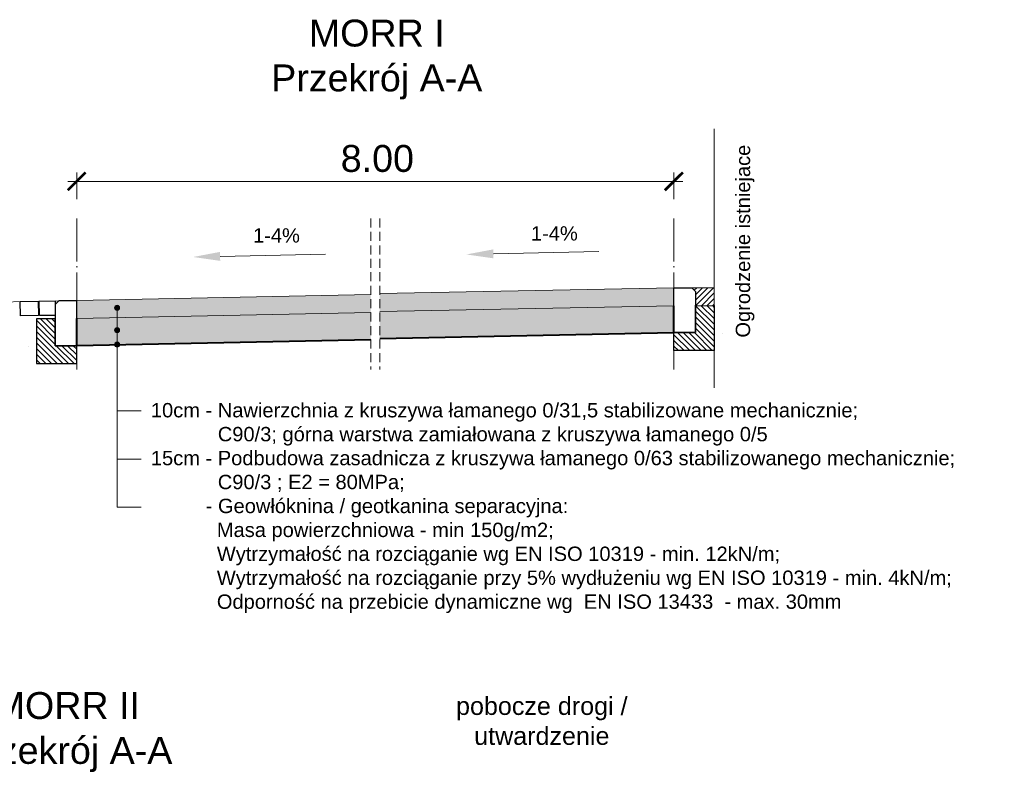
# Model space of a CAD drawing. Header units: millimetres. Extents: x -32728 to 16036, y -21222 to 1675.
# Tile 53 of 58: x 12318 to 12866, y 669 to 1089. Entities that reach past the tile are written whole.
import ezdxf

# ---------------------------------------------------------------- set-up
doc = ezdxf.new("R2010")
doc.units = ezdxf.units.MM
doc.linetypes.add('ACAD_ISO04W100', pattern=[30, 24, -3, 0, -3])
doc.linetypes.add('DASHED', pattern=[0.75, 0.5, -0.25])
for name, color, linetype, lineweight in [('7 przekroj kostka betonowa szara', 252, 'Continuous', 30), ('7 przekroj kraweznik opornik betonowy', 5, 'Continuous', 30), ('7 przekroj lawa betonowa', 250, 'Continuous', 30), ('7 przekroj niweleta', 250, 'Continuous', 9), ('7 przekroj osie', 22, 'ACAD_ISO04W100', 15), ('7 przekroj przerywana1', 250, 'DASHED', 9), ('7 przekroj wymiary', 250, 'Continuous', 9)]:
    doc.layers.add(name, color=color, linetype=linetype, lineweight=lineweight)
doc.styles.add('Arial10', font='arial.ttf', dxfattribs={"height": 10})
doc.styles.add('Arial15', font='arial.ttf', dxfattribs={"height": 15})
doc.styles.add('ARIAL2.5', font='arial.ttf', dxfattribs={"height": 2.5})
doc.dimstyles.new('normalne', dxfattribs={"dimtxt": 15, "dimasz": 10, "dimexe": 5, "dimexo": 0.0625, "dimgap": 5, "dimtad": 1, "dimlfac": 0.01, "dimzin": 0, "dimdsep": 46, "dimtxsty": 'Arial15', "dimblk": 'ARCHTICK', "dimcen": 15, "dimdle": 5, "dimadec": 0, "dimazin": 0, "dimtfac": 1, "dimtofl": 0, "dimtmove": 0, "dimatfit": 3, "dimfxl": 10, "dimfxlon": 1, "dimtolj": 1, "dimtzin": 0, "dimlwd": -1, "dimlwe": 0, "dimarcsym": 0})

# ---------------------------------------------------------------- blocks, each defined once
blk = doc.blocks.new('_ArchTick')
at = {"color": 0, "linetype": 'ByBlock', "const_width": 0.15}
blk.add_lwpolyline([(-0.5, -0.5), (0.5, 0.5)], dxfattribs=at)
blk = doc.blocks.new('*D260')
at = {"layer": '7 przekroj wymiary', "color": 0, "lineweight": 0}
for p, q in [((12349.64, 989.23), (12349.64, 1004.23)), ((12682.16, 989.23), (12682.16, 1004.23))]:
    blk.add_line(p, q, dxfattribs=at)
at = {"layer": '7 przekroj wymiary', "color": 0}
blk.add_line((12687.16, 999.23), (12344.64, 999.23), dxfattribs=at)
at = {"layer": 'Defpoints', "color": 0}
for p in [(12349.64, 999.23), (12349.64, 922.94), (12682.16, 897.65)]:
    blk.add_point(p, dxfattribs=at)
at = {"layer": '7 przekroj wymiary', "color": 0, "xscale": 10, "yscale": 10, "zscale": 10, "rotation": 180}
blk.add_blockref('_ArchTick', (12349.64, 999.23), dxfattribs=at)
at = {"layer": '7 przekroj wymiary', "color": 0, "xscale": 10, "yscale": 10, "zscale": 10}
blk.add_blockref('_ArchTick', (12682.16, 999.23), dxfattribs=at)
at = {"layer": '7 przekroj wymiary', "color": 0, "insert": (12517.05, 1011.89), "char_height": 15, "attachment_point": 5, "style": 'Arial15'}
blk.add_mtext('\\A1;8.00', dxfattribs=at)

msp = doc.modelspace()

# ---------------------------------------------------------------- hatches: boundary and pattern name
at = {"layer": '7 przekroj wymiary'}
h = msp.add_hatch(dxfattribs=at)
h.set_pattern_fill('GRAVEL', color=256, scale=0.2, style=0)
h.set_pattern_definition([(228.0127875, (-5476978.5841, -5764969.5241), (-40.640000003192, -45.719999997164), [0.68344288, -67.660967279]), (184.969741, (-5476979.0413, -5764970.0321), (60.959999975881, 5.080000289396), [1.17280944, -116.108097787]), (132.5104471, (-5476980.2097, -5764970.1337), (50.800000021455, -55.879999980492), [0.82696304, -81.8694455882]), (267.273689, (-5476982.1909, -5764971.4037), (5.0800000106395, 101.599999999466), [1.06800904, -105.7328748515]), (292.83365418, (-5476982.2417, -5764972.4705), (-25.400000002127, 60.959999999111), [1.0472674, -103.6796154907]), (357.273689, (-5476981.8353, -5764973.4357), (-101.599999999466, 5.0800000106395), [1.06800904, -105.7328748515]), (37.69424047, (-5476980.7685, -5764973.4865), (-66.0399999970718, -50.800000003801), [1.41238732, -139.8262306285]), (72.25532837, (-5476979.6509, -5764972.6229), (35.5600000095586, 111.7599999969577), [1.33343904, -132.0105132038]), (121.42956562, (-5476979.2445, -5764971.3529), (-40.640000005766, 66.039999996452), [1.071626, -106.0910913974]), (175.2363583, (-5476979.8033, -5764970.4385), (55.8799999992, -5.080000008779), [1.22342656, -59.9478739]), (222.3974378, (-5476981.0225, -5764970.3369), (-60.9599999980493, -55.880000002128), [1.58215584, -156.6335450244]), (138.81407483, (-5476977.1617, -5764971.4545), (-35.559999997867, 30.480000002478), [0.54000908, -53.4611316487]), (171.4692344, (-5476977.5681, -5764971.0989), (66.040000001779, -10.159999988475), [1.02736396, -101.709277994]), (225, (-5476978.584, -5764970.9465), (-7e-16, -5.08), [0.71841868, -6.465786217]), (203.19859051, (-5476978.9397, -5764970.3369), (25.40000000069, 10.15999999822), [0.38688264, -38.3012447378]), (291.80140949, (-5476979.2953, -5764970.4893), (-5.08000000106, 15.23999999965), [0.54713124, -26.80950598]), (30.96375653, (-5476979.0921, -5764970.9973), (15.24000000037, 10.15999999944), [0.88863932, -28.7325963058]), (161.56505118, (-5476978.3301, -5764970.5401), (10.16000000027, -5.07999999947), [0.64257428, -15.4217962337]), (16.389540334, (-5476982.2417, -5764970.4893), (50.8, 15.24), [0.900176, -89.117653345]), (70.34617594, (-5476981.3781, -5764970.2353), (-20.320000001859, -55.879999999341), [0.75519788, -74.7644313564]), (293.19859051, (-5476978.3301, -5764969.5241), (-10.159999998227, 25.40000000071), [0.7737602, -37.9143671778]), (343.61045967, (-5476978.0253, -5764970.2353), (-50.800000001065, 15.239999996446), [0.900176, -89.117653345]), (339.44395478, (-5476982.2417, -5764973.6389), (-25.4, 10.16), [0.8680704, -42.5354686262]), (294.7751406, (-5476981.4289, -5764973.9437), (-25.400000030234, 55.879999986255), [0.72734424, -72.0071867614]), (66.80140949, (-5476978.2793, -5764974.6041), (10.159999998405, 25.40000000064), [0.7737602, -37.9143671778]), (17.35402464, (-5476977.9745, -5764973.8929), (-66.039999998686, -20.320000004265), [0.85156548, -84.3047519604]), (69.44395478, (-5476980.7685, -5764974.6041), (-10.160000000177, -25.39999999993), [0.4340352, -42.9695038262]), (101.309932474, (-5476978.5841, -5764974.6041), (-5.08, 20.32), [0.2590292, -25.643989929]), (165.963756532, (-5476978.6349, -5764974.3501), (15.24, -5.08), [1.0472674, -19.898109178]), (186.00900596, (-5476979.6509, -5764974.0961), (50.799999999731, 5.080000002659), [0.970534, -96.0827297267]), (303.69006753, (-5476979.0921, -5764971.4545), (-5.0800000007, 10.15999999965), [0.73264776, -17.5835527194]), (353.15722659, (-5476978.6857, -5764972.0641), (86.3600000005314, -10.159999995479), [1.27911352, -126.63201813]), (60.9453959, (-5476977.4157, -5764972.2165), (-20.32000000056, -35.55999999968), [0.52301648, -51.7787846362]), (90, (-5476977.1617, -5764971.7593), (-5.08, 5.08), [0.3048, -4.7752]), (120.25643716, (-5476979.7525, -5764973.9437), (20.319999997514, -35.56000000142), [0.70573392, -69.8678815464]), (48.0127875, (-5476980.1081, -5764973.3341), (40.64000000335, 45.71999999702), [1.36688576, -66.977524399]), (0, (-5476979.1937, -5764972.318), (5.08, 5.08), [1.3208, -3.7592]), (325.3048465, (-5476977.8729, -5764972.3181), (50.800000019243, -35.559999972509), [0.80321912, -79.5186334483]), (254.0546041, (-5476977.2125, -5764972.7753), (-5.079999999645, -20.32000000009), [0.73965816, -36.2433000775]), (207.64597536, (-5476977.4157, -5764973.4865), (-96.5200000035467, -50.7999999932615), [1.2042902, -119.224928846]), (175.42607874, (-5476978.4825, -5764974.0453), (-66.0399999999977, 5.079999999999), [1.27405892, -126.1316929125])])
h.paths.add_polyline_path([(12682.159, 929.932), (12682.159, 939.932), (12518.4, 936.657), (12518.4, 926.657)])
h = msp.add_hatch(dxfattribs=at)
h.set_pattern_fill('ANSI31', color=256, scale=0.7, style=0)
h.set_pattern_definition([(-315, (27671.0827, 4132.7043), (1.57154482, -1.57154482), [])])
h.paths.add_polyline_path([(12692.159, 939.932), (12704.612, 939.932), (12704.612, 929.997), (12695.366, 929.94), (12694.159, 930.031), (12694.159, 937.932)])
h = msp.add_hatch(dxfattribs=at)
h.set_pattern_fill('GRAVEL', color=256, scale=0.2, style=0)
h.set_pattern_definition([(228.0127875, (-5477147.3426, -5764973.3261), (-40.640000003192, -45.719999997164), [0.68344288, -67.660967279]), (184.969741, (-5477147.79979, -5764973.8341), (60.959999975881, 5.080000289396), [1.17280944, -116.108097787]), (132.5104471, (-5477148.9682, -5764973.9357), (50.800000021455, -55.879999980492), [0.82696304, -81.8694455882]), (267.273689, (-5477150.9494, -5764975.2057), (5.0800000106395, 101.599999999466), [1.06800904, -105.7328748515]), (292.83365418, (-5477151.0002, -5764976.2725), (-25.400000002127, 60.959999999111), [1.0472674, -103.6796154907]), (357.273689, (-5477150.5938, -5764977.2377), (-101.599999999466, 5.0800000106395), [1.06800904, -105.7328748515]), (37.69424047, (-5477149.52699, -5764977.28849), (-66.0399999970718, -50.800000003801), [1.41238732, -139.8262306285]), (72.25532837, (-5477148.40939, -5764976.42489), (35.5600000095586, 111.7599999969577), [1.33343904, -132.0105132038]), (121.42956562, (-5477148.003, -5764975.1549), (-40.640000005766, 66.039999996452), [1.071626, -106.0910913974]), (175.2363583, (-5477148.5618, -5764974.2405), (55.8799999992, -5.080000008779), [1.22342656, -59.9478739]), (222.3974378, (-5477149.78099, -5764974.13889), (-60.9599999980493, -55.880000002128), [1.58215584, -156.6335450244]), (138.81407483, (-5477145.9202, -5764975.2565), (-35.559999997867, 30.480000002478), [0.54000908, -53.4611316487]), (171.4692344, (-5477146.3266, -5764974.9009), (66.040000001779, -10.159999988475), [1.02736396, -101.709277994]), (225, (-5477147.3426, -5764974.7485), (-7e-16, -5.08), [0.71841868, -6.465786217]), (203.19859051, (-5477147.6982, -5764974.1389), (25.40000000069, 10.15999999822), [0.38688264, -38.3012447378]), (291.80140949, (-5477148.0538, -5764974.2913), (-5.08000000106, 15.23999999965), [0.54713124, -26.80950598]), (30.96375653, (-5477147.8506, -5764974.7993), (15.24000000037, 10.15999999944), [0.88863932, -28.7325963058]), (161.56505118, (-5477147.0886, -5764974.3421), (10.16000000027, -5.07999999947), [0.64257428, -15.4217962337]), (16.389540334, (-5477151.0002, -5764974.2913), (50.8, 15.24), [0.900176, -89.117653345]), (70.34617594, (-5477150.1366, -5764974.0373), (-20.320000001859, -55.879999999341), [0.75519788, -74.7644313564]), (293.19859051, (-5477147.0886, -5764973.3261), (-10.159999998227, 25.40000000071), [0.7737602, -37.9143671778]), (343.61045967, (-5477146.7838, -5764974.0373), (-50.800000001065, 15.239999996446), [0.900176, -89.117653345]), (339.44395478, (-5477151.0002, -5764977.4409), (-25.4, 10.16), [0.8680704, -42.5354686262]), (294.7751406, (-5477150.1874, -5764977.7457), (-25.400000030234, 55.879999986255), [0.72734424, -72.0071867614]), (66.80140949, (-5477147.0378, -5764978.4061), (10.159999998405, 25.40000000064), [0.7737602, -37.9143671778]), (17.35402464, (-5477146.733, -5764977.6949), (-66.039999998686, -20.320000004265), [0.85156548, -84.3047519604]), (69.44395478, (-5477149.527, -5764978.4061), (-10.160000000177, -25.39999999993), [0.4340352, -42.9695038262]), (101.309932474, (-5477147.3426, -5764978.4061), (-5.08, 20.32), [0.2590292, -25.643989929]), (165.963756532, (-5477147.3934, -5764978.1521), (15.24, -5.08), [1.0472674, -19.898109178]), (186.00900596, (-5477148.4094, -5764977.8981), (50.799999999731, 5.080000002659), [0.970534, -96.0827297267]), (303.69006753, (-5477147.8506, -5764975.2565), (-5.0800000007, 10.15999999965), [0.73264776, -17.5835527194]), (353.15722659, (-5477147.44419, -5764975.8661), (86.3600000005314, -10.159999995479), [1.27911352, -126.63201813]), (60.9453959, (-5477146.1742, -5764976.0185), (-20.32000000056, -35.55999999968), [0.52301648, -51.7787846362]), (90, (-5477145.92, -5764975.5613), (-5.08, 5.08), [0.3048, -4.7752]), (120.25643716, (-5477148.511, -5764977.7457), (20.319999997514, -35.56000000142), [0.70573392, -69.8678815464]), (48.0127875, (-5477148.8666, -5764977.1361), (40.64000000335, 45.71999999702), [1.36688576, -66.977524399]), (0, (-5477147.952, -5764976.12), (5.08, 5.08), [1.3208, -3.7592]), (325.3048465, (-5477146.6314, -5764976.1201), (50.800000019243, -35.559999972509), [0.80321912, -79.5186334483]), (254.0546041, (-5477145.971, -5764976.5773), (-5.079999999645, -20.32000000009), [0.73965816, -36.2433000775]), (207.64597536, (-5477146.17419, -5764977.2885), (-96.5200000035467, -50.7999999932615), [1.2042902, -119.224928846]), (175.42607874, (-5477147.24099, -5764977.8473), (-66.0399999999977, 5.079999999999), [1.27405892, -126.1316929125])])
h.paths.add_polyline_path([(12513.4, 926.13), (12513.4, 936.13), (12349.642, 932.855), (12349.642, 922.855)])
for points in [[(12373.511, 928.775, 1), (12370.711, 928.775, 1)], [(12373.511, 928.775, 1), (12370.711, 928.775, 1)], [(12373.511, 916.293, 1), (12370.711, 916.293, 1)], [(12373.511, 916.293, 1), (12370.711, 916.293, 1)], [(12373.511, 908.278, 1), (12370.711, 908.278, 1)], [(12373.511, 908.278, 1), (12370.711, 908.278, 1)]]:
    msp.add_hatch(color=256, dxfattribs=at).paths.add_polyline_path(points)
h = msp.add_hatch(dxfattribs=at)
h.set_pattern_fill('GRAVEL', color=256, scale=0.4, style=0)
h.set_pattern_definition([(228.0127875, (-5476974.9265, -5764964.4441), (-81.28000000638, -91.43999999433), [1.36688576, -135.321934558]), (184.969741, (-5476975.8409, -5764965.4601), (121.919999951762, 10.160000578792), [2.34561888, -232.216195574]), (132.5104471, (-5476978.1777, -5764965.6633), (101.60000004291, -111.759999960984), [1.65392608, -163.738891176]), (267.273689, (-5476982.1401, -5764968.2033), (10.16000002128, 203.199999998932), [2.13601808, -211.465749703]), (292.83365418, (-5476982.2417, -5764970.3369), (-50.800000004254, 121.919999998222), [2.0945348, -207.359230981]), (357.273689, (-5476981.4289, -5764972.2673), (-203.199999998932, 10.16000002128), [2.13601808, -211.465749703]), (37.69424047, (-5476979.2953, -5764972.3689), (-132.079999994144, -101.600000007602), [2.82477464, -279.652461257]), (72.25532837, (-5476977.0601, -5764970.6417), (71.120000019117, 223.519999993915), [2.66687808, -264.021026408]), (121.42956562, (-5476976.2473, -5764968.1017), (-81.280000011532, 132.079999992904), [2.143252, -212.182182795]), (175.2363583, (-5476977.3649, -5764966.2729), (111.7599999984, -10.16000001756), [2.44685312, -119.8957478]), (222.3974378, (-5476979.8033, -5764966.0697), (-121.919999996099, -111.760000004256), [3.16431168, -313.267090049]), (138.81407483, (-5476972.0817, -5764968.3049), (-71.11999999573, 60.96000000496), [1.08001816, -106.922263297]), (171.4692344, (-5476972.8945, -5764967.5937), (132.08000000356, -20.31999997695), [2.05472792, -203.418555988]), (225, (-5476974.9265, -5764967.289), (-1e-15, -10.16), [1.43683736, -12.931572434]), (203.19859051, (-5476975.6377, -5764966.0697), (50.80000000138, 20.31999999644), [0.77376528, -76.602489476]), (291.80140949, (-5476976.349, -5764966.3745), (-10.16000000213, 30.4799999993), [1.09426248, -53.61901196]), (30.96375653, (-5476975.9425, -5764967.3905), (30.48000000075, 20.3199999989), [1.77727864, -57.465192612]), (161.56505118, (-5476974.4185, -5764966.476), (20.3200000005, -10.1599999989), [1.28514856, -30.843592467]), (16.389540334, (-5476982.2417, -5764966.3745), (101.6, 30.48), [1.800352, -178.23530669]), (70.34617594, (-5476980.5145, -5764965.8665), (-40.64000000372, -111.75999999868), [1.51039576, -149.528862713]), (293.19859051, (-5476974.4185, -5764964.4441), (-20.31999999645, 50.80000000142), [1.5475204, -75.828734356]), (343.61045967, (-5476973.8089, -5764965.8665), (-101.60000000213, 30.47999999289), [1.800352, -178.23530669]), (339.44395478, (-5476982.2417, -5764972.6737), (-50.8, 20.32), [1.7361408, -85.070937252]), (294.7751406, (-5476980.6161, -5764973.2833), (-50.80000006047, 111.75999997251), [1.45468848, -144.014373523]), (66.80140949, (-5476974.3169, -5764974.6041), (20.3199999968, 50.80000000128), [1.5475204, -75.828734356]), (17.35402464, (-5476973.7073, -5764973.1817), (-132.07999999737, -40.64000000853), [1.70313096, -168.609503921]), (69.44395478, (-5476979.2953, -5764974.6041), (-20.32000000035, -50.79999999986), [0.8680704, -85.939007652]), (101.309932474, (-5476974.9265, -5764974.6041), (-10.16, 40.64), [0.5180584, -51.287979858]), (165.963756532, (-5476975.028, -5764974.096), (30.48, -10.16), [2.0945348, -39.796218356]), (186.00900596, (-5476977.0601, -5764973.5881), (101.59999999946, 10.160000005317), [1.941068, -192.165459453]), (303.69006753, (-5476975.9425, -5764968.305), (-10.1600000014, 20.3199999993), [1.46529552, -35.167105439]), (353.15722659, (-5476975.1297, -5764969.5241), (172.720000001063, -20.319999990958), [2.55822704, -253.26403626]), (60.9453959, (-5476972.5897, -5764969.8289), (-40.64000000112, -71.11999999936), [1.04603296, -103.557569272]), (90, (-5476972.082, -5764968.915), (-10.16, 10.16), [0.6096, -9.5504]), (120.25643716, (-5476977.2633, -5764973.2833), (40.63999999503, -71.12000000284), [1.41146784, -139.735763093]), (48.0127875, (-5476977.9745, -5764972.0641), (81.2800000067, 91.43999999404), [2.73377152, -133.955048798]), (0, (-5476976.146, -5764970.032), (10.16, 10.16), [2.6416, -7.5184]), (325.3048465, (-5476973.5041, -5764970.0321), (101.600000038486, -71.11999994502), [1.60643824, -159.037266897]), (254.0546041, (-5476972.1833, -5764970.9465), (-10.1599999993, -40.64000000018), [1.47931632, -72.486600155]), (207.64597536, (-5476972.5897, -5764972.3689), (-193.040000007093, -101.599999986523), [2.4085804, -238.449857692]), (175.42607874, (-5476974.7233, -5764973.4865), (-132.079999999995, 10.159999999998), [2.54811784, -252.263385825])])
h.paths.add_polyline_path([(12682.159, 914.932), (12682.159, 929.932), (12518.4, 926.657), (12518.4, 926.457), (12518.4, 923.957), (12518.4, 911.457)])
h = msp.add_hatch(dxfattribs=at)
h.set_pattern_fill('ANSI31', color=256, scale=0.7, style=0)
h.set_pattern_definition([(135, (14978.924, 3202.7648), (1.5715448, 1.5715448), [])])
h.paths.add_polyline_path([(12682.159, 914.932), (12694.159, 914.932), (12694.159, 929.932), (12704.612, 929.997), (12704.612, 904.932), (12697.159, 904.932), (12682.159, 904.932)])
h = msp.add_hatch(dxfattribs=at)
h.set_pattern_fill('ANSI31', color=256, scale=0.7, angle=180, style=0)
h.set_pattern_definition([(135, (14538.725, 3195.4876), (1.5715448, 1.5715448), [])])
h.paths.add_polyline_path([(12349.642, 907.655), (12337.642, 907.655), (12337.642, 922.655), (12327.188, 922.719), (12327.188, 897.655), (12334.642, 897.655), (12349.642, 897.655)])
h = msp.add_hatch(dxfattribs=at)
h.set_pattern_fill('GRAVEL', color=256, scale=0.4, style=0)
h.set_pattern_definition([(228.0127875, (-5477143.685, -5764968.2461), (-81.28000000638, -91.43999999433), [1.36688576, -135.321934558]), (184.969741, (-5477144.5994, -5764969.2621), (121.919999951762, 10.160000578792), [2.34561888, -232.216195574]), (132.5104471, (-5477146.9362, -5764969.4653), (101.60000004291, -111.759999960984), [1.65392608, -163.738891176]), (267.273689, (-5477150.8986, -5764972.0053), (10.16000002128, 203.199999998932), [2.13601808, -211.465749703]), (292.83365418, (-5477151.0002, -5764974.1389), (-50.800000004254, 121.919999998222), [2.0945348, -207.359230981]), (357.273689, (-5477150.1874, -5764976.0693), (-203.199999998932, 10.16000002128), [2.13601808, -211.465749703]), (37.69424047, (-5477148.0538, -5764976.1709), (-132.079999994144, -101.600000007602), [2.82477464, -279.652461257]), (72.25532837, (-5477145.8186, -5764974.4437), (71.120000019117, 223.519999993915), [2.66687808, -264.021026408]), (121.42956562, (-5477145.0058, -5764971.9037), (-81.280000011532, 132.079999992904), [2.143252, -212.182182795]), (175.2363583, (-5477146.1234, -5764970.0749), (111.7599999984, -10.16000001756), [2.44685312, -119.8957478]), (222.3974378, (-5477148.5618, -5764969.8717), (-121.919999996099, -111.760000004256), [3.16431168, -313.267090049]), (138.81407483, (-5477140.8402, -5764972.1069), (-71.11999999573, 60.96000000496), [1.08001816, -106.922263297]), (171.4692344, (-5477141.653, -5764971.3957), (132.08000000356, -20.31999997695), [2.05472792, -203.418555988]), (225, (-5477143.685, -5764971.091), (-1e-15, -10.16), [1.43683736, -12.931572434]), (203.19859051, (-5477144.3962, -5764969.8717), (50.80000000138, 20.31999999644), [0.77376528, -76.602489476]), (291.80140949, (-5477145.1074, -5764970.1765), (-10.16000000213, 30.4799999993), [1.09426248, -53.61901196]), (30.96375653, (-5477144.701, -5764971.1925), (30.48000000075, 20.3199999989), [1.77727864, -57.465192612]), (161.56505118, (-5477143.177, -5764970.278), (20.3200000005, -10.1599999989), [1.28514856, -30.843592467]), (16.389540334, (-5477151.0002, -5764970.1765), (101.6, 30.48), [1.800352, -178.23530669]), (70.34617594, (-5477149.273, -5764969.6685), (-40.64000000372, -111.75999999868), [1.51039576, -149.528862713]), (293.19859051, (-5477143.177, -5764968.2461), (-20.31999999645, 50.80000000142), [1.5475204, -75.828734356]), (343.61045967, (-5477142.5674, -5764969.6685), (-101.60000000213, 30.47999999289), [1.800352, -178.23530669]), (339.44395478, (-5477151.0002, -5764976.4757), (-50.8, 20.32), [1.7361408, -85.070937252]), (294.7751406, (-5477149.3746, -5764977.0853), (-50.80000006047, 111.75999997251), [1.45468848, -144.014373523]), (66.80140949, (-5477143.0754, -5764978.4061), (20.3199999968, 50.80000000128), [1.5475204, -75.828734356]), (17.35402464, (-5477142.4658, -5764976.9837), (-132.07999999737, -40.64000000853), [1.70313096, -168.609503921]), (69.44395478, (-5477148.0538, -5764978.4061), (-20.32000000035, -50.79999999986), [0.8680704, -85.939007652]), (101.309932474, (-5477143.685, -5764978.406), (-10.16, 40.64), [0.5180584, -51.287979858]), (165.963756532, (-5477143.7866, -5764977.898), (30.48, -10.16), [2.0945348, -39.796218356]), (186.00900596, (-5477145.8186, -5764977.3901), (101.59999999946, 10.160000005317), [1.941068, -192.165459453]), (303.69006753, (-5477144.701, -5764972.107), (-10.1600000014, 20.3199999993), [1.46529552, -35.167105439]), (353.15722659, (-5477143.8882, -5764973.3261), (172.720000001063, -20.319999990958), [2.55822704, -253.26403626]), (60.9453959, (-5477141.3482, -5764973.6309), (-40.64000000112, -71.11999999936), [1.04603296, -103.557569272]), (90, (-5477140.84, -5764972.716), (-10.16, 10.16), [0.6096, -9.5504]), (120.25643716, (-5477146.0218, -5764977.0853), (40.63999999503, -71.12000000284), [1.41146784, -139.735763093]), (48.0127875, (-5477146.733, -5764975.8661), (81.2800000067, 91.43999999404), [2.73377152, -133.955048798]), (0, (-5477144.904, -5764973.834), (10.16, 10.16), [2.6416, -7.5184]), (325.3048465, (-5477142.2626, -5764973.8341), (101.600000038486, -71.11999994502), [1.60643824, -159.037266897]), (254.0546041, (-5477140.9418, -5764974.7485), (-10.1599999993, -40.64000000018), [1.47931632, -72.486600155]), (207.64597536, (-5477141.3482, -5764976.1709), (-193.040000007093, -101.599999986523), [2.4085804, -238.449857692]), (175.42607874, (-5477143.4818, -5764977.2885), (-132.079999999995, 10.159999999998), [2.54811784, -252.263385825])])
h.paths.add_polyline_path([(12513.4, 911.13), (12513.4, 926.13), (12349.642, 922.855), (12349.642, 922.655), (12349.642, 920.155), (12349.642, 907.655)])

# ---------------------------------------------------------------- linework, layer by layer
at = {"layer": '7 przekroj kostka betonowa szara', "color": 253}
for points in [[(12318.143, 932.21), (12328.141, 932.41), (12328.301, 924.411), (12318.303, 924.212)], [(12328.801, 932.453), (12337.613, 932.626), (12337.613, 924.454), (12328.961, 924.454)]]:
    msp.add_lwpolyline(points, close=True, dxfattribs=at)
at = {"layer": '7 przekroj kraweznik opornik betonowy'}
for points in [[(12694.159, 914.932), (12682.159, 914.932), (12682.159, 939.932), (12692.159, 939.932), (12692.159, 939.932), (12694.159, 937.932), (12694.159, 914.932)], [(12337.642, 907.655), (12349.642, 907.655), (12349.642, 932.655), (12339.642, 932.655), (12339.642, 932.655), (12337.642, 930.655), (12337.642, 907.655)]]:
    msp.add_lwpolyline(points, dxfattribs=at)
at = {"layer": '7 przekroj lawa betonowa'}
for points in [[(12697.159, 904.932), (12682.159, 904.932), (12682.159, 914.932), (12694.159, 914.932), (12694.159, 929.932), (12704.612, 929.997), (12704.612, 929.997), (12704.612, 904.932)], [(12334.642, 897.655), (12349.642, 897.655), (12349.642, 907.655), (12337.642, 907.655), (12337.642, 922.655), (12327.188, 922.719), (12327.188, 922.719), (12327.188, 897.655)]]:
    msp.add_lwpolyline(points, close=True, dxfattribs=at)
at = {"layer": '7 przekroj niweleta'}
for p, q in [((12704.612, 1028.542), (12704.612, 884.213)), ((12518.4, 936.657), (12682.159, 939.932)), ((12689.857, 939.932), (12704.612, 939.932)), ((12349.642, 932.855), (12513.4, 936.13)), ((12518.4, 926.657), (12682.159, 929.932)), ((12693.759, 930.061), (12695.465, 929.932)), ((12338.041, 922.784), (12336.336, 922.655)), ((12349.642, 922.855), (12513.4, 926.13)), ((12709.159, 914.472), (12709.2, 914.473)), ((12322.642, 907.195), (12322.6, 907.196))]:
    msp.add_line(p, q, dxfattribs=at)
at = {"layer": '7 przekroj niweleta', "color": 253}
msp.add_line((12339.642, 932.655), (12147.615, 928.298), dxfattribs=at)
at = {"layer": '7 przekroj niweleta', "linetype": 'ByBlock'}
for p, q in [((12704.612, 929.997), (12694.159, 929.932)), ((12327.188, 922.719), (12337.642, 922.655))]:
    msp.add_line(p, q, dxfattribs=at)
at = {"layer": '7 przekroj niweleta', "lineweight": 40}
for p, q in [((12349.642, 907.855), (12513.4, 911.13)), ((12518.4, 911.657), (12682.159, 914.932))]:
    msp.add_line(p, q, dxfattribs=at)
at = {"layer": '7 przekroj niweleta', "lineweight": 40, "flags": 128}
for points in [[(12682.159, 915.332), (12682.159, 929.932)], [(12349.642, 907.655), (12349.642, 922.855)]]:
    msp.add_lwpolyline(points, dxfattribs=at)
at = {"layer": '7 przekroj osie'}
for p, q in [((12349.642, 978.566), (12349.642, 894.348)), ((12682.159, 978.566), (12682.159, 894.348))]:
    msp.add_line(p, q, dxfattribs=at)
at = {"layer": '7 przekroj przerywana1', "ltscale": 10}
for p, q in [((12513.4, 978.566), (12513.4, 894.348)), ((12518.4, 978.566), (12518.4, 894.348))]:
    msp.add_line(p, q, dxfattribs=at)
at = {"layer": '7 przekroj wymiary'}
for p, q in [((12372.111, 928.583), (12372.111, 817.623)), ((12694.159, 914.932), (12694.159, 929.932)), ((12337.642, 907.655), (12337.642, 922.655)), ((12337.642, 907.655), (12337.642, 922.655)), ((12337.642, 907.655), (12337.642, 922.655)), ((12372.111, 871.276), (12385.61, 871.276)), ((12372.111, 844.449), (12385.61, 844.449)), ((12372.111, 844.449), (12385.61, 844.449)), ((12372.111, 817.623), (12385.61, 817.623)), ((12372.111, 817.623), (12385.61, 817.623))]:
    msp.add_line(p, q, dxfattribs=at)
for points in [[(12581.645, 958.83), (12640.316, 960.133)], [(12429.482, 957.42), (12488.153, 958.723)]]:
    msp.add_lwpolyline(points, dxfattribs=at)
for centre in [(12372.111, 928.775), (12372.111, 928.775), (12372.111, 916.293), (12372.111, 916.293), (12372.111, 908.278), (12372.111, 908.278)]:
    msp.add_circle(centre, 1.4, dxfattribs=at)
for points in [[(12429.426, 959.92), (12414.486, 957.087), (12429.537, 954.921)], [(12581.589, 961.33), (12566.648, 958.497), (12581.7, 956.331)]]:
    msp.add_solid(points, dxfattribs=at)

# ---------------------------------------------------------------- texts
at = {"layer": '7 przekroj wymiary', "style": 'ARIAL2.5'}
msp.add_text('1-4%%%', height=8, dxfattribs=at).set_placement((12447.826, 965.119))
msp.add_text('1-4%%%', height=8, rotation=360, dxfattribs=at).set_placement((12602.571, 966.242))
at = {"layer": '7 przekroj wymiary'}
for s, insert, char_height, width, attachment_point, style in [('MORR I \\PPrzekrój A-A', (12516.721, 1067.109), 15, 141.2912, 5, 'ARIAL2.5'), ('\\pxsm1,ql;\\A1;  \\P     10cm - Nawierzchnia z kruszywa łamanego 0/31,5 stabilizowane mechanicznie; \\P                 C90/3; \\fArial|b0|i0|c0|p34;górna warstwa \\fArial|b0|i0|c0|p34;zamiałowana \\fArial|b0|i0|c0|p34;z kruszywa łamanego 0/5\\P     15cm - Podbudowa zasadnicza z kruszywa łamanego 0/63 stabilizowanego mechanicznie; \\P                 C90/3 ; E2 = 80MPa;\\P\\pi-5.125,l7,q*,t2.953125;          - Geowłóknina / geotkanina separacyjna: \\P            Masa powierzchniowa - min 150g/m2; \\P            Wytrzymałość na rozciąganie wg EN ISO 10319 - min. 12kN/m; \\P            Wytrzymałość na rozciąganie przy 5% wydłużeniu wg EN ISO 10319 - min. 4kN/m; \\P            Odporność na przebicie dynamiczne wg  EN ISO 13433  - max. 30mm\\P\\pi0,l0,ql,tz;\\P\\pi-5.625,l7.5,q*,t2.953125;\\P\\pi0,l0;\\P\\P\\C0; ', (12375.422, 889.06), 8, 758.16036, 1, 'Arial10'), ('MORR II \\PPrzekrój A-A', (12344.118, 692.389), 15, 141.2912, 5, 'ARIAL2.5'), ('\\pxqc;pobocze drogi / utwardzenie ', (12542.685, 711.914), 10, 131.86747, 1, 'Arial10')]:
    msp.add_mtext(s, dxfattribs=dict(at, insert=insert, char_height=char_height, width=width, attachment_point=attachment_point, style=style))
at = {"layer": '7 przekroj wymiary', "insert": (12716.614, 912.168), "char_height": 8, "width": 758.16036, "attachment_point": 1, "rotation": 90, "style": 'Arial10'}
msp.add_mtext('\\A1;Ogrodzenie istniejace\\P\\P\\pxsm1;\\H0.999971x;^I  \\P\\P\\P\\C0; ', dxfattribs=at)

# ---------------------------------------------------------------- dimensions: what is measured, and where the dimension line sits
at = {"layer": '7 przekroj wymiary'}
dim = msp.add_linear_dim(base=(12349.642, 999.231), p1=(12682.159, 897.655), p2=(12349.642, 922.941), angle=180, text='8.00', dimstyle='normalne', override={"dimtxt": 10, "dimtxsty": 'Arial15'}, dxfattribs=at)
dim.commit()
dim.dimension.update_dxf_attribs({"geometry": '*D260', "text_midpoint": (12517.051, 999.231), "dimtype": 160})

doc.saveas('drawing.dxf')
